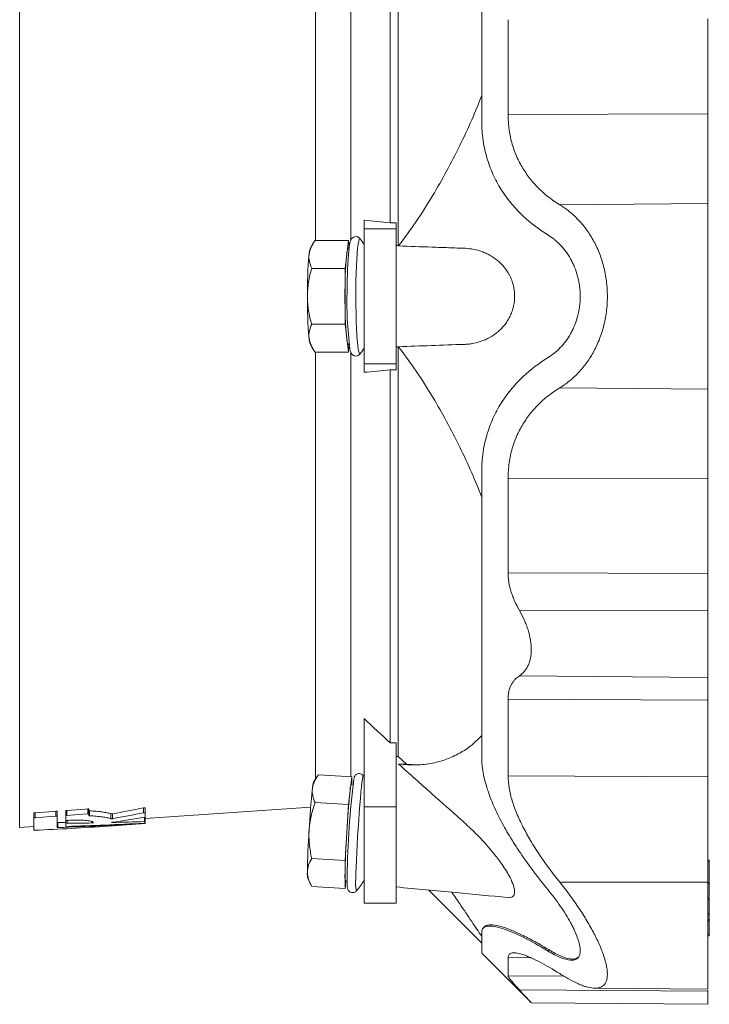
# Model space of a CAD drawing. Header units: millimetres. Extents: x -52 to 1097, y -325 to 885.
# Tile 2 of 8: x 172 to 386, y -272 to 33. Entities that reach past the tile are written whole.
import ezdxf

# ---------------------------------------------------------------- set-up
doc = ezdxf.new("R2010")
doc.units = ezdxf.units.MM

msp = doc.modelspace()

# ---------------------------------------------------------------- linework, layer by layer
at = {"color": 8, "linetype": 'Continuous', "lineweight": 0}
for p, q in [((172.16, 111.8), (172.16, -217.39)), ((263.97, -35.47), (263.97, 96.78)), ((274.85, -35.45), (274.85, 96.1)), ((385.58, 3.75), (323.66, 3.6)), ((385.58, -24.07), (339.68, -24.42)), ((288.98, -31.87), (278.98, -31.87)), ((263.97, -202.36), (263.97, -70.11)), ((274.85, -201.69), (274.85, -70.12)), ((288.98, -73.71), (278.98, -73.71)), ((385.58, -81.52), (339.68, -81.17)), ((385.58, -109.33), (323.66, -109.19)), ((385.58, -138.74), (323.66, -138.52)), ((385.58, -177.92), (323.66, -177.6)), ((385.58, -201.73), (323.66, -201.35)), ((176.94, -214.38), (176.94, -212.84)), ((183.42, -213.92), (183.42, -212.38)), ((186.8, -213.68), (186.8, -212.13)), ((193.28, -213.21), (193.28, -211.67)), ((193.83, -213.78), (193.83, -212.24)), ((200.44, -214.69), (200.44, -213.16)), ((200.96, -214.68), (200.96, -213.15)), ((210.59, -212.86), (210.59, -211.32)), ((288.98, -211), (278.98, -211)), ((184.01, -217.42), (184.01, -215.91)), ((186.94, -216.11), (186.94, -215.22)), ((194.53, -216), (194.53, -215.55)), ((200.92, -215.87), (200.92, -215.79)), ((210.92, -215.58), (210.92, -214.22)), ((210.92, -216.15), (210.92, -216.06)), ((386.09, -227.88), (385.58, -227.88)), ((385.58, -234.32), (339.68, -234.32)), ((386.09, -234.42), (385.58, -234.42)), ((386.09, -234.77), (385.58, -234.77)), ((386.09, -239.26), (385.58, -239.26)), ((386.09, -239.63), (385.58, -239.63)), ((386.09, -244.03), (385.58, -244.03)), ((386.09, -245.92), (385.58, -245.92)), ((386.09, -246.32), (385.58, -246.32)), ((386.09, -250.72), (385.58, -250.72)), ((330.77, -257.8), (323.66, -257.74)), ((341.05, -263.48), (323.66, -263.33))]:
    msp.add_line(p, q, dxfattribs=at)
at = {"color": 7, "linetype": 'Continuous', "lineweight": 15}
for p, q in [((289.58, -37.09), (289.58, 89.86)), ((287.11, -29.97), (287.11, 85.62)), ((278.98, -31.87), (278.98, -29.24)), ((287.11, -29.97), (288.98, -29.97)), ((288.98, -31.87), (288.98, -29.97)), ((278.98, -73.71), (278.98, -31.87)), ((288.98, -73.71), (288.98, -31.87)), ((263.08, -36.59), (262.33, -37.9)), ((274.13, -35.47), (263.79, -35.47)), ((274.13, -35.47), (273.61, -39.8)), ((274.39, -37.61), (274.13, -35.47)), ((274.36, -37.79), (274.13, -37.79)), ((288.98, -37.09), (289.58, -37.09)), ((273.61, -39.8), (273.08, -44.13)), ((273.08, -44.13), (262.75, -44.13)), ((273.08, -44.13), (273.08, -52.79)), ((273.08, -52.79), (273.08, -61.45)), ((273.08, -61.45), (262.75, -61.45)), ((273.08, -61.45), (273.61, -65.78)), ((273.61, -65.78), (274.13, -70.11)), ((262.33, -67.68), (263.09, -69)), ((274.13, -70.11), (263.79, -70.11)), ((274.13, -67.79), (274.37, -67.79)), ((274.13, -70.11), (274.39, -67.93)), ((289.58, -68.49), (288.98, -68.49)), ((289.58, -195.45), (289.58, -68.49)), ((277.81, -70.59), (277.84, -70.55)), ((278.98, -76.34), (278.98, -73.71)), ((288.98, -75.62), (287.11, -75.62)), ((287.11, -191.2), (287.11, -75.62)), ((288.98, -75.62), (288.98, -73.71)), ((385.58, -150.06), (327.19, -150.13)), ((385.58, -170.89), (327.19, -170.42)), ((278.98, -211), (278.98, -183.65)), ((287.11, -191.2), (288.98, -191.2)), ((288.98, -211), (288.98, -191.2)), ((288.98, -195.45), (289.58, -195.45)), ((289.58, -195.45), (292.19, -197.77)), ((289.71, -197.77), (292.19, -197.77)), ((292.19, -197.77), (295.73, -197.94)), ((275.18, -201.71), (264.84, -201.08)), ((278.8, -201.4), (278.8, -201.38)), ((264.47, -201.61), (263.33, -203.34)), ((275.18, -201.71), (274.65, -206.02)), ((275.56, -204.05), (275.04, -204.02)), ((275.18, -204.03), (275.18, -201.71)), ((274.65, -206.02), (274.13, -210.33)), ((274.13, -210.33), (263.79, -209.71)), ((274.13, -210.33), (273.61, -218.98)), ((176.58, -214.49), (176.58, -212.95)), ((183.78, -213.97), (183.78, -212.43)), ((186.44, -213.78), (186.44, -212.24)), ((193.64, -213.27), (193.64, -211.73)), ((193.64, -213.27), (193.64, -213.73)), ((211.14, -214.66), (262.43, -211.08)), ((211.14, -212.88), (211.14, -211.35)), ((211.14, -212.88), (211.14, -214.15)), ((278.98, -240.88), (278.98, -211)), ((288.98, -240.88), (288.98, -211)), ((176.58, -218.28), (176.58, -214.49)), ((183.78, -213.97), (183.78, -217.41)), ((186.44, -215.19), (186.44, -213.78)), ((186.44, -216.19), (186.44, -215.19)), ((186.44, -217.05), (186.44, -216.19)), ((199.72, -216.97), (211.14, -216.17)), ((211.14, -215.59), (211.14, -214.15)), ((211.14, -215.59), (211.14, -216.03)), ((211.14, -216.14), (211.14, -216.03)), ((211.14, -216.14), (211.14, -216.17)), ((172.16, -217.39), (176.58, -217.08)), ((273.61, -218.98), (273.08, -227.62)), ((273.08, -227.62), (262.75, -227)), ((273.08, -227.62), (273.08, -231.95)), ((386.09, -227.51), (385.58, -227.51)), ((386.09, -234.42), (386.09, -227.88)), ((261.52, -233.23), (262.43, -235.06)), ((273.08, -231.95), (273.08, -236.28)), ((273.08, -236.28), (273.36, -233.98)), ((273.22, -233.97), (273.74, -234)), ((273.08, -236.28), (262.75, -235.66)), ((276.64, -237.04), (276.65, -237.03)), ((299.09, -236.8), (315.5, -253.21)), ((278.98, -240.88), (288.98, -240.88)), ((386.09, -239.39), (385.58, -239.39)), ((386.09, -244.03), (386.09, -239.63)), ((386.09, -244.27), (385.58, -244.27)), ((386.09, -246.08), (385.58, -246.08)), ((386.09, -245.92), (386.09, -244.3)), ((386.09, -250.72), (386.09, -246.32)), ((386.09, -250.96), (385.58, -250.96)), ((336.06, -255.71), (336.39, -255.35)), ((315.5, -256.38), (330.81, -271.69)), ((385.58, -268.15), (327.19, -267.75)), ((350.46, -267.21), (385.58, -267.52)), ((385.58, -267.85), (385.58, -268.15)), ((330.81, -271.73), (385.58, -272.2))]:
    msp.add_line(p, q, dxfattribs=at)
at = {"color": 8, "linetype": 'Continuous', "lineweight": 0, "flags": 128}
for points in [[(277.81, -35), (277.67, -34.92), (277.5, -35.13), (277.32, -35.7), (277.16, -36.62), (277, -37.87), (276.86, -39.42), (276.74, -41.25), (276.63, -43.31), (276.55, -45.57), (276.49, -47.97), (276.45, -50.47)], [(276.45, -50.47), (276.44, -53.01), (276.46, -55.55), (276.5, -58.04), (276.56, -60.42), (276.65, -62.64), (276.76, -64.67), (276.88, -66.45), (277.03, -67.95), (277.18, -69.15), (277.35, -70.01), (277.53, -70.52), (277.7, -70.67), (277.81, -70.59)], [(278.8, -201.38), (278.73, -201.39), (278.62, -201.72), (278.49, -202.41), (278.35, -203.44), (278.19, -204.79), (278.02, -206.43), (277.85, -208.33), (277.67, -210.46), (277.5, -212.76), (277.32, -215.2), (277.16, -217.71), (277, -220.26), (276.86, -222.78), (276.74, -225.23), (276.63, -227.56), (276.55, -229.72), (276.49, -231.67), (276.45, -233.36)]]:
    msp.add_lwpolyline(points, dxfattribs=at)
at = {"color": 7, "linetype": 'Continuous', "lineweight": 15, "flags": 128}
for points in [[(183.42, -212.38), (182.65, -212.43), (176.94, -212.84)], [(193.28, -211.67), (192.49, -211.72), (186.8, -212.13)], [(186.8, -213.68), (191.76, -213.32), (193.28, -213.21)], [(176.94, -214.38), (181.75, -214.04), (183.42, -213.92)], [(316.67, -247.89), (316.48, -248.11), (316.3, -248.34)]]:
    msp.add_lwpolyline(points, dxfattribs=at)
at = {"color": 7, "linetype": 'Continuous', "lineweight": 15}
for centre, radius, start, end in [((253.66, -52.79), 30, 32.4136, 36.3949), ((267.56, -39.99), 5.63, 158.2865, 178.1318), ((277.03, -39.62), 3.43, 147.7937, 183.022), ((405.59, -50.45), 131.83, 174.6664, 180.0596), ((387.98, -51.39), 126.58, 174.7499, 180.6375), ((399.65, -51.39), 126.58, 174.7499, 180.6375), ((385.91, -54.68), 112.23, 177.9085, 187.4189), ((387.98, -54.2), 126.58, 179.3625, 185.2501), ((399.65, -54.2), 126.58, 179.3625, 185.2501), ((267.56, -65.6), 5.63, 181.8682, 201.7135), ((277.03, -65.96), 3.43, 176.978, 212.2063), ((253.66, -52.79), 30, 323.6051, 327.5864), ((253.66, -217.75), 30, 32.4136, 33.0713), ((271.18, -205.75), 8.21, 162.9239, 176.9349), ((558.22, -236.93), 284.5, 173.034, 179.1026), ((278.96, -205.81), 4.31, 155.4745, 182.7928), ((514.53, -232.15), 252.98, 173.9113, 176.8561), ((526.19, -232.85), 252.96, 173.9112, 176.8562), ((513.38, -234.91), 252, 176.2146, 179.1673), ((525.06, -235.62), 252, 176.2146, 179.1673), ((269.49, -231.79), 8.1, 176.114, 190.2153), ((279.1, -232.55), 6.05, 174.3561, 193.5765), ((253.66, -217.75), 30, 319.9977, 327.5864)]:
    msp.add_arc(centre, radius, start, end, dxfattribs=at)
at = {"color": 8, "linetype": 'Continuous', "lineweight": 0}
msp.add_arc((285.43, -234.75), 9.08, 171.2033, 194.5956, dxfattribs=at)
at = {"color": 7, "linetype": 'Continuous', "lineweight": 15}
for centre, major_axis, ratio, start_param, end_param in [((130.06, -52.79), (262.98, 0), 0.633221, 4.985365, 5.023591), ((129.8, -52.79), (265.37, 0), 0.633221, 4.983871, 5.021733), ((151.45, -52.79), (400.87, 0), 0.408268, 4.793688, 4.799784), ((150.82, -52.79), (404.6, 0), 0.408268, 4.7945, 4.861483), ((157.97, -52.79), (403.4, 0), 0.408268, 4.783584, 4.843351), ((177.33, -52.79), (400.13, 0), 0.408268, 4.736396, 4.755371), ((142.3, -52.79), (264, 0), 0.633221, 4.93607, 4.975549), ((177.33, -52.79), (400.13, 0), 0.408268, 4.771366, 4.796431), ((131.45, -52.79), (407.87, 0), 0.408268, 4.82381, 4.880023)]:
    msp.add_ellipse(centre, major_axis=major_axis, ratio=ratio, start_param=start_param, end_param=end_param, dxfattribs=at)
for points, knots in [([(315.5, 90.04), (315.5, 83.96), (315.5, 77.46), (315.5, 63.73), (315.5, 56.5), (315.5, 41.5), (315.5, 33.71), (315.5, 17.79), (315.5, 9.65), (315.5, 1.43)], [0, 0, 0, 0, 0.25, 0.25, 0.5, 0.5, 0.75, 0.75, 1, 1, 1, 1]), ([(315.5, 9.41), (314.48, 6.89), (312.34, 1.62), (308.68, -6.21), (304.64, -14.08), (300.13, -21.96), (295.18, -29.76), (291.54, -34.7), (289.71, -37.19)], [0, 0, 0, 0, 0.145171, 0.304603, 0.468399, 0.632208, 0.815472, 1, 1, 1, 1]), ([(323.66, 3.6), (323.66, 1.95), (323.78, 0.35), (324.22, -2.75), (324.55, -4.25), (325.19, -6.43), (325.43, -7.15), (325.95, -8.54), (326.23, -9.22), (327.13, -11.19), (327.81, -12.43), (328.93, -14.19), (329.31, -14.76), (330.12, -15.87), (330.54, -16.4), (331.82, -17.96), (332.72, -18.91), (335.53, -21.59), (337.55, -23.11), (339.68, -24.42)], [0, 0, 0, 0, 0.125, 0.125, 0.25, 0.25, 0.3125, 0.3125, 0.375, 0.375, 0.5, 0.5, 0.5625, 0.5625, 0.625, 0.625, 0.75, 0.75, 1, 1, 1, 1]), ([(385.58, 3.75), (385.58, 0.92), (385.58, -1.89), (385.58, -7.29), (385.58, -9.89), (385.58, -14.7), (385.58, -16.92), (385.58, -20.88), (385.58, -22.61), (385.58, -24.07)], [0, 0, 0, 0, 0.25, 0.25, 0.5, 0.5, 0.75, 0.75, 1, 1, 1, 1]), ([(336.06, -33.8), (333.36, -32.14), (330.78, -30.21), (327.76, -27.38), (327.17, -26.79), (326.02, -25.58), (325.46, -24.95), (323.82, -23.02), (322.8, -21.65), (320.9, -18.73), (320.03, -17.18), (318.86, -14.71), (318.49, -13.85), (317.82, -12.1), (317.51, -11.22), (316.67, -8.49), (316.24, -6.61), (315.88, -4.16), (315.81, -3.66), (315.7, -2.66), (315.65, -2.16), (315.54, -0.63), (315.5, 0.39), (315.5, 1.43)], [0, 0, 0, 0, 0.25, 0.25, 0.3125, 0.3125, 0.375, 0.375, 0.5, 0.5, 0.625, 0.625, 0.6875, 0.6875, 0.75, 0.75, 0.875, 0.875, 0.90625, 0.90625, 0.9375, 0.9375, 1, 1, 1, 1]), ([(385.58, -24.07), (385.58, -24.67), (385.58, -25.34), (385.58, -26.84), (385.58, -27.68), (385.58, -29.51), (385.58, -30.51), (385.58, -32.68), (385.58, -33.85), (385.58, -36.35), (385.58, -37.67), (385.58, -40.45), (385.58, -41.9), (385.58, -44.9), (385.58, -46.45), (385.58, -49.6), (385.58, -51.2), (385.58, -54.39), (385.58, -55.99), (385.58, -59.14), (385.58, -60.68), (385.58, -63.69), (385.58, -65.14), (385.58, -67.92), (385.58, -69.24), (385.58, -71.73), (385.58, -72.9), (385.58, -75.07), (385.58, -76.08), (385.58, -77.91), (385.58, -78.74), (385.58, -80.25), (385.58, -80.92), (385.58, -81.52)], [0, 0, 0, 0, 0.0625, 0.0625, 0.125, 0.125, 0.1875, 0.1875, 0.25, 0.25, 0.3125, 0.3125, 0.375, 0.375, 0.4375, 0.4375, 0.5, 0.5, 0.5625, 0.5625, 0.625, 0.625, 0.6875, 0.6875, 0.75, 0.75, 0.8125, 0.8125, 0.875, 0.875, 0.9375, 0.9375, 1, 1, 1, 1]), ([(339.68, -81.17), (340.68, -80.55), (341.66, -79.87), (343.53, -78.37), (344.44, -77.55), (345.74, -76.2), (346.17, -75.73), (347, -74.74), (347.41, -74.23), (348.61, -72.63), (349.34, -71.49), (350.7, -69.08), (351.32, -67.79), (352.01, -66.09), (352.14, -65.74), (352.4, -65.04), (352.52, -64.68), (352.87, -63.62), (353.09, -62.89), (353.66, -60.68), (353.96, -59.16), (354.37, -56), (354.47, -54.41), (354.47, -52.04), (354.45, -51.25), (354.37, -50.06), (354.34, -49.66), (354.27, -48.87), (354.22, -48.47), (353.97, -46.5), (353.68, -44.98), (353.1, -42.76), (352.89, -42.03), (352.42, -40.59), (352.16, -39.89), (351.34, -37.84), (350.72, -36.56), (349.7, -34.73), (349.34, -34.14), (348.6, -32.99), (348.22, -32.44), (347.04, -30.85), (346.21, -29.87), (344.47, -28.07), (343.56, -27.24), (342.14, -26.1), (341.66, -25.74), (340.68, -25.05), (340.18, -24.73), (339.68, -24.42)], [0, 0, 0, 0, 0.0625, 0.0625, 0.125, 0.125, 0.15625, 0.15625, 0.1875, 0.1875, 0.25, 0.25, 0.3125, 0.3125, 0.328125, 0.328125, 0.34375, 0.34375, 0.375, 0.375, 0.4375, 0.4375, 0.5, 0.5, 0.53125, 0.53125, 0.546875, 0.546875, 0.5625, 0.5625, 0.625, 0.625, 0.65625, 0.65625, 0.6875, 0.6875, 0.75, 0.75, 0.78125, 0.78125, 0.8125, 0.8125, 0.875, 0.875, 0.9375, 0.9375, 0.96875, 0.96875, 1, 1, 1, 1]), ([(261.94, -39.8), (261.98, -39.44), (262.06, -39.07), (262.27, -38.34), (262.4, -37.97), (262.88, -36.89), (263.3, -36.18), (263.79, -35.47)], [0, 0, 0, 0, 0.25, 0.25, 0.5, 0.5, 1, 1, 1, 1]), ([(274.56, -36.54), (274.54, -36.64), (274.45, -37.03), (274.38, -37.53), (274.33, -37.99), (274.33, -38.01)], [0, 0, 0, 0, 0.270201, 0.971472, 1, 1, 1, 1]), ([(277.82, -35.02), (277.74, -34.92), (277.57, -34.69), (277.05, -34.36), (276.35, -34.24), (275.7, -34.44), (275.26, -34.79), (275, -35.14), (274.82, -35.5), (274.68, -35.92), (274.6, -36.32), (274.56, -36.54)], [0, 0, 0, 0, 0.085681, 0.17844, 0.273107, 0.369748, 0.45434, 0.54281, 0.650608, 0.8076, 1, 1, 1, 1]), ([(346.04, -52.79), (346.04, -51.72), (345.97, -50.67), (345.77, -49.12), (345.69, -48.6), (345.49, -47.58), (345.37, -47.07), (344.98, -45.59), (344.66, -44.64), (344.11, -43.28), (343.91, -42.84), (343.49, -41.97), (343.27, -41.55), (342.12, -39.52), (341.06, -38.12), (339.28, -36.27), (338.66, -35.71), (337.39, -34.68), (336.74, -34.22), (336.06, -33.8)], [0, 0, 0, 0, 0.125, 0.125, 0.1875, 0.1875, 0.25, 0.25, 0.375, 0.375, 0.4375, 0.4375, 0.5, 0.5, 0.75, 0.75, 0.875, 0.875, 1, 1, 1, 1]), ([(289.71, -68.4), (296.48, -68.16), (303.25, -67.92), (310.23, -67.68), (310.44, -67.67), (310.86, -67.64), (311.07, -67.63), (311.7, -67.56), (312.12, -67.51), (313.38, -67.29), (314.21, -67.09), (315.44, -66.68), (315.86, -66.53), (316.68, -66.19), (317.09, -66), (318.29, -65.38), (319.08, -64.9), (320.21, -64.05), (320.58, -63.74), (321.3, -63.09), (321.65, -62.74), (322.32, -62), (322.64, -61.61), (323.1, -60.98), (323.25, -60.76), (323.54, -60.32), (323.69, -60.08), (324.09, -59.37), (324.34, -58.88), (324.79, -57.84), (324.98, -57.29), (325.48, -55.57), (325.67, -54.39), (325.71, -52.84), (325.7, -52.53), (325.68, -51.91), (325.66, -51.61), (325.56, -50.7), (325.46, -50.1), (325.18, -48.93), (325.01, -48.36), (324.7, -47.55), (324.59, -47.29), (324.36, -46.77), (324.24, -46.52), (323.6, -45.29), (323.01, -44.42), (322.02, -43.25), (321.68, -42.88), (320.98, -42.19), (320.61, -41.88), (319.51, -40.99), (318.74, -40.48), (317.55, -39.82), (317.14, -39.62), (316.32, -39.25), (315.91, -39.08), (314.67, -38.64), (313.84, -38.41), (312.15, -38.07), (311.3, -37.96), (310.22, -37.91), (310, -37.9), (309.57, -37.89), (308.92, -37.86), (307.41, -37.81), (304.39, -37.7), (298.34, -37.49), (293.17, -37.31), (289.71, -37.19)], [0, 0, 0, 0, 0.25, 0.25, 0.257812, 0.257812, 0.265625, 0.265625, 0.28125, 0.28125, 0.3125, 0.3125, 0.328125, 0.328125, 0.34375, 0.34375, 0.375, 0.375, 0.390625, 0.390625, 0.40625, 0.40625, 0.421875, 0.421875, 0.429687, 0.429687, 0.4375, 0.4375, 0.453125, 0.453125, 0.46875, 0.46875, 0.5, 0.5, 0.507812, 0.507812, 0.515625, 0.515625, 0.53125, 0.53125, 0.546875, 0.546875, 0.554687, 0.554687, 0.5625, 0.5625, 0.59375, 0.59375, 0.609375, 0.609375, 0.625, 0.625, 0.65625, 0.65625, 0.671875, 0.671875, 0.6875, 0.6875, 0.71875, 0.71875, 0.75, 0.75, 0.757812, 0.757812, 0.765625, 0.78125, 0.8125, 0.875, 1, 1, 1, 1]), ([(262.75, -44.13), (262.43, -43.43), (262.18, -42.71), (261.89, -41.27), (261.85, -40.54), (261.94, -39.8)], [0, 0, 0, 0, 0.5, 0.5, 1, 1, 1, 1]), ([(262.75, -44.13), (262.34, -45.54), (262, -46.99), (261.54, -49.87), (261.41, -51.33), (261.41, -52.79)], [0, 0, 0, 0, 0.5, 0.5, 1, 1, 1, 1]), ([(261.41, -52.79), (261.41, -53.53), (261.44, -54.26), (261.57, -55.74), (261.66, -56.47), (262.01, -58.63), (262.34, -60.05), (262.75, -61.45)], [0, 0, 0, 0, 0.25, 0.25, 0.5, 0.5, 1, 1, 1, 1]), ([(346.04, -52.79), (346.04, -53.86), (345.97, -54.92), (345.77, -56.47), (345.69, -56.99), (345.49, -58.01), (345.37, -58.51), (344.98, -60), (344.66, -60.95), (344.11, -62.31), (343.91, -62.75), (343.49, -63.62), (343.27, -64.04), (342.12, -66.06), (341.06, -67.47), (339.28, -69.32), (338.66, -69.88), (337.39, -70.9), (336.74, -71.37), (336.06, -71.79)], [0, 0, 0, 0, 0.125, 0.125, 0.1875, 0.1875, 0.25, 0.25, 0.375, 0.375, 0.4375, 0.4375, 0.5, 0.5, 0.75, 0.75, 0.875, 0.875, 1, 1, 1, 1]), ([(261.94, -65.78), (261.89, -65.42), (261.88, -65.05), (261.91, -64.32), (261.96, -63.95), (262.18, -62.87), (262.43, -62.16), (262.75, -61.45)], [0, 0, 0, 0, 0.25, 0.25, 0.5, 0.5, 1, 1, 1, 1]), ([(263.79, -70.11), (263.3, -69.41), (262.88, -68.69), (262.24, -67.25), (262.02, -66.52), (261.94, -65.78)], [0, 0, 0, 0, 0.5, 0.5, 1, 1, 1, 1]), ([(274.65, -69.49), (274.66, -69.54), (274.71, -69.77), (274.82, -70.06), (275.01, -70.48), (275.34, -70.89), (275.87, -71.23), (276.57, -71.34), (277.22, -71.15), (277.66, -70.8), (277.81, -70.59), (277.88, -70.48)], [0, 0, 0, 0, 0.0439495, 0.2331075, 0.3833993, 0.4873918, 0.591436, 0.6976219, 0.8058543, 0.9007004, 1, 1, 1, 1]), ([(315.5, -114.99), (314.48, -112.48), (312.34, -107.21), (308.68, -99.38), (304.64, -91.51), (300.13, -83.63), (295.18, -75.83), (291.54, -70.88), (289.71, -68.4)], [0, 0, 0, 0, 0.145171, 0.304603, 0.468399, 0.632208, 0.815472, 1, 1, 1, 1]), ([(336.06, -71.79), (333.36, -73.44), (330.78, -75.37), (327.76, -78.21), (327.17, -78.79), (326.02, -80.01), (325.46, -80.63), (323.82, -82.57), (322.8, -83.94), (320.9, -86.86), (320.03, -88.4), (318.86, -90.88), (318.49, -91.74), (317.82, -93.48), (317.51, -94.37), (316.67, -97.09), (316.24, -98.98), (315.88, -101.43), (315.81, -101.92), (315.7, -102.93), (315.65, -103.43), (315.54, -104.95), (315.5, -105.98), (315.5, -107.02)], [0, 0, 0, 0, 0.25, 0.25, 0.3125, 0.3125, 0.375, 0.375, 0.5, 0.5, 0.625, 0.625, 0.6875, 0.6875, 0.75, 0.75, 0.875, 0.875, 0.90625, 0.90625, 0.9375, 0.9375, 1, 1, 1, 1]), ([(323.66, -109.19), (323.66, -107.54), (323.78, -105.94), (324.22, -102.84), (324.55, -101.34), (325.19, -99.16), (325.43, -98.44), (325.95, -97.05), (326.23, -96.37), (327.13, -94.4), (327.81, -93.16), (328.93, -91.4), (329.31, -90.83), (330.12, -89.72), (330.54, -89.18), (331.82, -87.63), (332.72, -86.67), (335.53, -84), (337.55, -82.47), (339.68, -81.17)], [0, 0, 0, 0, 0.125, 0.125, 0.25, 0.25, 0.3125, 0.3125, 0.375, 0.375, 0.5, 0.5, 0.5625, 0.5625, 0.625, 0.625, 0.75, 0.75, 1, 1, 1, 1]), ([(385.58, -109.33), (385.58, -106.51), (385.58, -103.7), (385.58, -98.3), (385.58, -95.7), (385.58, -90.88), (385.58, -88.66), (385.58, -84.71), (385.58, -82.98), (385.58, -81.52)], [0, 0, 0, 0, 0.25, 0.25, 0.5, 0.5, 0.75, 0.75, 1, 1, 1, 1]), ([(315.5, -107.02), (315.5, -115.24), (315.5, -123.38), (315.5, -139.3), (315.5, -147.08), (315.5, -162.09), (315.5, -169.32), (315.5, -183.05), (315.5, -189.55), (315.5, -195.62)], [0, 0, 0, 0, 0.25, 0.25, 0.5, 0.5, 0.75, 0.75, 1, 1, 1, 1]), ([(327.19, -150.13), (326.67, -149.23), (326.19, -148.3), (325.55, -146.88), (325.34, -146.4), (324.97, -145.43), (324.79, -144.93), (324.32, -143.44), (324.08, -142.46), (323.83, -140.98), (323.77, -140.48), (323.68, -139.5), (323.66, -139.01), (323.66, -138.52)], [0, 0, 0, 0, 0.25, 0.25, 0.375, 0.375, 0.5, 0.5, 0.75, 0.75, 0.875, 0.875, 1, 1, 1, 1]), ([(385.58, -150.06), (385.58, -148.17), (385.58, -146.21), (385.58, -142.37), (385.58, -140.48), (385.58, -138.74)], [0, 0, 0, 0, 0.5, 0.5, 1, 1, 1, 1]), ([(327.19, -150.13), (327.74, -151.09), (328.24, -152.07), (328.91, -153.58), (329.12, -154.09), (329.5, -155.12), (329.69, -155.64), (330.17, -157.2), (330.42, -158.23), (330.67, -159.76), (330.74, -160.27), (330.83, -161.28), (330.85, -161.77), (330.85, -163.2), (330.77, -164.1), (330.51, -165.37), (330.4, -165.77), (330.16, -166.54), (330.01, -166.9), (329.69, -167.59), (329.51, -167.92), (329.12, -168.53), (328.91, -168.81), (328.24, -169.6), (327.74, -170.05), (327.19, -170.42)], [0, 0, 0, 0, 0.125, 0.125, 0.1875, 0.1875, 0.25, 0.25, 0.375, 0.375, 0.4375, 0.4375, 0.5, 0.5, 0.625, 0.625, 0.6875, 0.6875, 0.75, 0.75, 0.8125, 0.8125, 0.875, 0.875, 1, 1, 1, 1]), ([(385.58, -170.89), (385.58, -170.5), (385.58, -170.03), (385.58, -168.93), (385.58, -168.3), (385.58, -166.88), (385.58, -166.09), (385.58, -164.38), (385.58, -163.47), (385.58, -161.53), (385.58, -160.52), (385.58, -158.44), (385.58, -157.38), (385.58, -155.25), (385.58, -154.18), (385.58, -152.08), (385.58, -151.05), (385.58, -150.06)], [0, 0, 0, 0, 0.125, 0.125, 0.25, 0.25, 0.375, 0.375, 0.5, 0.5, 0.625, 0.625, 0.75, 0.75, 0.875, 0.875, 1, 1, 1, 1]), ([(327.19, -170.42), (326.67, -170.76), (326.19, -171.15), (325.55, -171.85), (325.34, -172.1), (324.97, -172.63), (324.79, -172.92), (324.32, -173.82), (324.08, -174.49), (323.83, -175.58), (323.77, -175.96), (323.68, -176.76), (323.66, -177.17), (323.66, -177.6)], [0, 0, 0, 0, 0.25, 0.25, 0.375, 0.375, 0.5, 0.5, 0.75, 0.75, 0.875, 0.875, 1, 1, 1, 1]), ([(385.58, -170.89), (385.58, -171.6), (385.58, -172.58), (385.58, -174.97), (385.58, -176.38), (385.58, -177.92)], [0, 0, 0, 0, 0.5, 0.5, 1, 1, 1, 1]), ([(315.5, -188.93), (314.48, -189.95), (312.34, -192.07), (308.68, -194.48), (304.64, -196.37), (300.13, -197.6), (295.18, -198.17), (291.54, -197.9), (289.71, -197.77)], [0, 0, 0, 0, 0.145171, 0.304603, 0.468399, 0.632208, 0.815472, 1, 1, 1, 1]), ([(323.62, -239.11), (323.63, -239.12), (323.98, -239.2), (324.5, -239.11), (325.17, -238.86), (325.58, -238.3), (325.79, -237.26), (325.46, -235.48), (324.44, -233.16), (323.17, -230.92), (321.58, -228.5), (319.52, -225.75), (316.62, -222.31), (313.13, -218.66), (307.44, -213.48), (299.63, -206.61), (293.16, -200.84), (289.71, -197.77)], [0, 0, 0, 0, 0.001369, 0.031014, 0.060625, 0.090537, 0.120422, 0.17173, 0.221828, 0.26025, 0.298739, 0.357145, 0.415659, 0.50083, 0.586269, 0.779599, 1, 1, 1, 1]), ([(336.06, -236.72), (333.36, -233.41), (330.78, -230.04), (327.76, -225.72), (327.17, -224.84), (326.02, -223.1), (325.46, -222.23), (323.82, -219.6), (322.8, -217.85), (320.9, -214.33), (320.03, -212.57), (318.86, -209.91), (318.49, -209.01), (317.82, -207.25), (317.51, -206.37), (316.67, -203.78), (316.24, -202.08), (315.88, -200.01), (315.81, -199.6), (315.7, -198.79), (315.65, -198.38), (315.54, -197.18), (315.5, -196.39), (315.5, -195.62)], [0, 0, 0, 0, 0.25, 0.25, 0.3125, 0.3125, 0.375, 0.375, 0.5, 0.5, 0.625, 0.625, 0.6875, 0.6875, 0.75, 0.75, 0.875, 0.875, 0.90625, 0.90625, 0.9375, 0.9375, 1, 1, 1, 1]), ([(262.98, -205.31), (263.03, -204.95), (263.1, -204.58), (263.31, -203.86), (263.45, -203.5), (263.93, -202.45), (264.35, -201.76), (264.84, -201.08)], [0, 0, 0, 0, 0.25, 0.25, 0.5, 0.5, 1, 1, 1, 1]), ([(278.87, -201.52), (278.87, -201.51), (278.83, -201.41), (278.62, -201.13), (278.2, -200.8), (277.6, -200.63), (277.01, -200.7), (276.55, -200.95), (276.26, -201.24), (276.08, -201.5), (275.97, -201.75), (275.91, -201.95), (275.88, -202.09), (275.86, -202.15)], [0, 0, 0, 0, 0.013535, 0.103046, 0.199717, 0.302024, 0.410044, 0.496335, 0.573919, 0.651217, 0.748813, 0.893031, 1, 1, 1, 1]), ([(323.66, -201.35), (323.66, -202.57), (323.78, -203.84), (324.22, -206.46), (324.55, -207.81), (325.19, -209.89), (325.43, -210.6), (325.95, -212.02), (326.23, -212.73), (327.13, -214.86), (327.81, -216.29), (328.93, -218.43), (329.31, -219.14), (330.12, -220.58), (330.54, -221.29), (331.82, -223.42), (332.72, -224.82), (335.53, -228.96), (337.55, -231.67), (339.68, -234.32)], [0, 0, 0, 0, 0.125, 0.125, 0.25, 0.25, 0.3125, 0.3125, 0.375, 0.375, 0.5, 0.5, 0.5625, 0.5625, 0.625, 0.625, 0.75, 0.75, 1, 1, 1, 1]), ([(385.58, -201.73), (385.58, -203.82), (385.58, -206.14), (385.58, -211.18), (385.58, -213.89), (385.58, -219.53), (385.58, -222.47), (385.58, -228.4), (385.58, -231.39), (385.58, -234.32)], [0, 0, 0, 0, 0.25, 0.25, 0.5, 0.5, 0.75, 0.75, 1, 1, 1, 1]), ([(263.79, -209.71), (263.47, -208.98), (263.22, -208.25), (262.93, -206.78), (262.89, -206.05), (262.98, -205.31)], [0, 0, 0, 0, 0.5, 0.5, 1, 1, 1, 1]), ([(261.94, -218.27), (261.98, -217.54), (262.06, -216.8), (262.27, -215.35), (262.4, -214.63), (262.88, -212.5), (263.3, -211.09), (263.79, -209.71)], [0, 0, 0, 0, 0.25, 0.25, 0.5, 0.5, 1, 1, 1, 1]), ([(176.94, -212.84), (176.85, -212.85), (176.75, -212.86), (176.62, -212.9), (176.58, -212.93), (176.58, -212.95)], [0, 0, 0, 0, 0.5, 0.5, 1, 1, 1, 1]), ([(183.78, -212.43), (183.78, -212.41), (183.75, -212.39), (183.61, -212.37), (183.52, -212.37), (183.42, -212.38)], [0, 0, 0, 0, 0.5, 0.5, 1, 1, 1, 1]), ([(186.8, -212.13), (186.7, -212.14), (186.61, -212.16), (186.48, -212.2), (186.44, -212.22), (186.44, -212.24)], [0, 0, 0, 0, 0.5, 0.5, 1, 1, 1, 1]), ([(193.64, -211.73), (193.64, -211.7), (193.6, -211.68), (193.47, -211.66), (193.38, -211.66), (193.28, -211.67)], [0, 0, 0, 0, 0.5, 0.5, 1, 1, 1, 1]), ([(193.28, -213.21), (193.38, -213.2), (193.47, -213.21), (193.6, -213.23), (193.64, -213.25), (193.64, -213.27)], [0, 0, 0, 0, 0.5, 0.5, 1, 1, 1, 1]), ([(200.44, -213.16), (200.12, -213.06), (199.74, -212.95), (199.07, -212.81), (198.84, -212.76), (198.33, -212.67), (198.06, -212.63), (197.21, -212.51), (196.6, -212.44), (195.28, -212.32), (194.58, -212.27), (193.83, -212.24)], [0, 0, 0, 0, 0.25, 0.25, 0.375, 0.375, 0.5, 0.5, 0.75, 0.75, 1, 1, 1, 1]), ([(200.96, -213.15), (200.87, -213.17), (200.76, -213.18), (200.56, -213.18), (200.48, -213.18), (200.44, -213.16)], [0, 0, 0, 0, 0.5, 0.5, 1, 1, 1, 1]), ([(211.14, -211.35), (211.14, -211.33), (211.13, -211.32), (211.06, -211.3), (211.01, -211.3), (210.9, -211.29), (210.84, -211.29), (210.71, -211.3), (210.64, -211.31), (210.59, -211.32)], [0, 0, 0, 0, 0.25, 0.25, 0.5, 0.5, 0.75, 0.75, 1, 1, 1, 1]), ([(210.59, -212.86), (210.64, -212.85), (210.71, -212.84), (210.84, -212.83), (210.9, -212.83), (211.01, -212.83), (211.06, -212.84), (211.13, -212.86), (211.14, -212.87), (211.14, -212.88)], [0, 0, 0, 0, 0.25, 0.25, 0.5, 0.5, 0.75, 0.75, 1, 1, 1, 1]), ([(176.58, -214.49), (176.58, -214.47), (176.62, -214.45), (176.75, -214.41), (176.85, -214.39), (176.94, -214.38)], [0, 0, 0, 0, 0.5, 0.5, 1, 1, 1, 1]), ([(183.42, -213.92), (183.52, -213.91), (183.61, -213.91), (183.75, -213.93), (183.78, -213.95), (183.78, -213.97)], [0, 0, 0, 0, 0.5, 0.5, 1, 1, 1, 1]), ([(184.01, -215.91), (183.94, -215.92), (183.88, -215.92), (183.8, -215.91), (183.78, -215.91), (183.78, -215.9)], [0, 0, 0, 0, 0.5, 0.5, 1, 1, 1, 1]), ([(186.44, -213.78), (186.44, -213.76), (186.48, -213.74), (186.61, -213.7), (186.7, -213.68), (186.8, -213.68)], [0, 0, 0, 0, 0.5, 0.5, 1, 1, 1, 1]), ([(186.81, -215.23), (186.72, -215.24), (186.62, -215.24), (186.48, -215.22), (186.44, -215.21), (186.44, -215.19)], [0, 0, 0, 0, 0.5, 0.5, 1, 1, 1, 1]), ([(186.44, -216.19), (186.44, -216.17), (186.5, -216.15), (186.7, -216.12), (186.83, -216.11), (186.94, -216.11)], [0, 0, 0, 0, 0.5, 0.5, 1, 1, 1, 1]), ([(194.98, -215.89), (194.93, -215.78), (194.83, -215.56), (193.58, -215.28), (191.63, -215.11), (189.26, -215.08), (187.59, -215.18), (186.81, -215.23)], [0, 0, 0, 0, 0.187033, 0.398866, 0.609329, 0.817083, 1, 1, 1, 1]), ([(193.83, -213.78), (194.58, -213.81), (195.29, -213.86), (196.27, -213.94), (196.59, -213.97), (197.21, -214.04), (197.5, -214.08), (198.35, -214.2), (198.85, -214.29), (199.74, -214.48), (200.12, -214.58), (200.44, -214.69)], [0, 0, 0, 0, 0.25, 0.25, 0.375, 0.375, 0.5, 0.5, 0.75, 0.75, 1, 1, 1, 1]), ([(194.53, -216), (194.63, -216), (194.76, -215.99), (194.96, -215.96), (195.02, -215.94), (195.02, -215.93)], [0, 0, 0, 0, 0.5, 0.5, 1, 1, 1, 1]), ([(200.44, -214.69), (200.48, -214.7), (200.56, -214.71), (200.76, -214.71), (200.87, -214.69), (200.96, -214.68)], [0, 0, 0, 0, 0.5, 0.5, 1, 1, 1, 1]), ([(200.86, -215.8), (200.81, -215.81), (200.76, -215.82), (200.7, -215.83), (200.69, -215.84), (200.7, -215.86), (200.73, -215.86), (200.8, -215.87), (200.86, -215.87), (200.92, -215.87)], [0, 0, 0, 0, 0.25, 0.25, 0.5, 0.5, 0.75, 0.75, 1, 1, 1, 1]), ([(211.14, -216.03), (211.14, -216.03), (211.08, -216.04), (210.89, -216.06), (210.76, -216.07), (210.65, -216.08)], [0, 0, 0, 0, 0.5, 0.5, 1, 1, 1, 1]), ([(210.92, -215.58), (210.99, -215.57), (211.04, -215.57), (211.12, -215.58), (211.14, -215.58), (211.14, -215.59)], [0, 0, 0, 0, 0.5, 0.5, 1, 1, 1, 1]), ([(210.92, -216.15), (210.99, -216.14), (211.04, -216.14), (211.12, -216.14), (211.14, -216.14), (211.14, -216.14)], [0, 0, 0, 0, 0.5, 0.5, 1, 1, 1, 1]), ([(176.81, -218.28), (176.74, -218.29), (176.68, -218.29), (176.6, -218.28), (176.58, -218.28), (176.58, -218.28)], [0, 0, 0, 0, 0.5, 0.5, 1, 1, 1, 1]), ([(183.78, -217.41), (183.78, -217.42), (183.8, -217.42), (183.88, -217.43), (183.94, -217.43), (184.01, -217.42)], [0, 0, 0, 0, 0.5, 0.5, 1, 1, 1, 1]), ([(186.66, -217.07), (186.6, -217.07), (186.54, -217.07), (186.46, -217.07), (186.44, -217.06), (186.44, -217.05)], [0, 0, 0, 0, 0.5, 0.5, 1, 1, 1, 1]), ([(199.72, -216.97), (199.73, -216.97), (199.73, -216.97), (199.69, -216.97), (199.61, -216.97), (199.54, -216.98), (199.51, -216.98)], [0, 0, 0, 0, 0.144879, 0.430366, 0.716053, 1, 1, 1, 1]), ([(262.75, -227), (262.43, -225.56), (262.18, -224.11), (261.89, -221.21), (261.85, -219.74), (261.94, -218.27)], [0, 0, 0, 0, 0.5, 0.5, 1, 1, 1, 1]), ([(262.75, -227), (262.34, -227.68), (262, -228.38), (261.54, -229.79), (261.41, -230.51), (261.41, -231.25)], [0, 0, 0, 0, 0.5, 0.5, 1, 1, 1, 1]), ([(386.09, -227.51), (386.09, -227.51), (386.09, -227.52), (386.09, -227.56), (386.09, -227.59), (386.09, -227.68), (386.09, -227.73), (386.09, -227.81), (386.09, -227.85), (386.09, -227.88)], [0, 0, 0, 0, 0.25, 0.25, 0.5, 0.5, 0.75, 0.75, 1, 1, 1, 1]), ([(261.41, -231.25), (261.41, -231.61), (261.44, -231.98), (261.57, -232.73), (261.66, -233.1), (262.01, -234.2), (262.34, -234.93), (262.75, -235.66)], [0, 0, 0, 0, 0.25, 0.25, 0.5, 0.5, 1, 1, 1, 1]), ([(273.75, -232.54), (273.75, -232.78), (273.74, -233.49), (273.74, -234.48), (273.77, -235.41), (273.81, -235.96), (273.88, -236.35), (274.01, -236.74), (274.31, -237.17), (274.76, -237.49), (275.36, -237.64), (275.95, -237.55), (276.39, -237.3), (276.63, -237.06), (276.71, -236.94), (276.73, -236.9)], [0, 0, 0, 0, 0.086205, 0.252194, 0.419975, 0.594317, 0.675559, 0.735389, 0.775175, 0.818348, 0.863836, 0.910872, 0.948751, 0.983056, 1, 1, 1, 1]), ([(339.68, -262.7), (340.68, -263.33), (341.66, -263.91), (343.53, -264.94), (344.44, -265.4), (345.74, -265.98), (346.17, -266.16), (347, -266.47), (347.41, -266.61), (348.61, -266.97), (349.34, -267.13), (350.7, -267.25), (351.32, -267.22), (352.01, -267.04), (352.14, -267), (352.4, -266.91), (352.52, -266.85), (352.87, -266.67), (353.09, -266.52), (353.66, -265.99), (353.96, -265.52), (354.37, -264.35), (354.47, -263.66), (354.47, -262.47), (354.45, -262.05), (354.37, -261.38), (354.34, -261.15), (354.27, -260.68), (354.22, -260.44), (353.97, -259.21), (353.68, -258.15), (353.1, -256.47), (352.89, -255.89), (352.42, -254.71), (352.16, -254.1), (351.34, -252.26), (350.72, -251.01), (349.7, -249.1), (349.34, -248.45), (348.6, -247.15), (348.22, -246.5), (347.04, -244.55), (346.21, -243.26), (344.47, -240.68), (343.56, -239.4), (342.14, -237.48), (341.66, -236.84), (340.68, -235.57), (340.18, -234.95), (339.68, -234.32)], [0, 0, 0, 0, 0.0625, 0.0625, 0.125, 0.125, 0.15625, 0.15625, 0.1875, 0.1875, 0.25, 0.25, 0.3125, 0.3125, 0.328125, 0.328125, 0.34375, 0.34375, 0.375, 0.375, 0.4375, 0.4375, 0.5, 0.5, 0.53125, 0.53125, 0.546875, 0.546875, 0.5625, 0.5625, 0.625, 0.625, 0.65625, 0.65625, 0.6875, 0.6875, 0.75, 0.75, 0.78125, 0.78125, 0.8125, 0.8125, 0.875, 0.875, 0.9375, 0.9375, 0.96875, 0.96875, 1, 1, 1, 1]), ([(385.58, -234.32), (385.58, -235.98), (385.58, -239.44), (385.58, -244.68), (385.58, -249.97), (385.58, -255.04), (385.58, -259.56), (385.58, -263.27), (385.58, -265.88), (385.58, -267.35), (385.58, -267.41), (385.58, -267.44)], [0, 0, 0, 0, 0.0953353, 0.1981084, 0.3077204, 0.4230871, 0.5426366, 0.6643929, 0.7861493, 0.9056989, 1, 1, 1, 1]), ([(386.09, -234.77), (386.09, -234.76), (386.09, -234.74), (386.09, -234.69), (386.09, -234.66), (386.09, -234.59), (386.09, -234.55), (386.09, -234.47), (386.09, -234.44), (386.09, -234.42)], [0, 0, 0, 0, 0.25, 0.25, 0.5, 0.5, 0.75, 0.75, 1, 1, 1, 1]), ([(386.09, -234.77), (386.09, -235.05), (386.09, -235.6), (386.09, -236.98), (386.09, -238.29), (386.09, -239.06)], [0, 0, 0, 0, 0.288699, 0.5817678, 1, 1, 1, 1]), ([(288.98, -235.84), (295.14, -236.42), (306.69, -237.51), (318.23, -238.61), (323.62, -239.12)], [0, 0, 0, 0, 0.533436, 1, 1, 1, 1]), ([(315.5, -251.13), (314.48, -249.63), (312.33, -246.47), (309.22, -241.86), (307.07, -238.68), (306.26, -237.47)], [0, 0, 0, 0, 0.361212, 0.757906, 1, 1, 1, 1]), ([(346.04, -255.55), (346.04, -255.02), (345.97, -254.43), (345.77, -253.46), (345.69, -253.12), (345.49, -252.42), (345.37, -252.05), (344.98, -250.93), (344.66, -250.16), (344.11, -248.95), (343.91, -248.54), (343.49, -247.71), (343.27, -247.29), (342.12, -245.19), (341.06, -243.49), (339.28, -240.91), (338.66, -240.06), (337.39, -238.38), (336.74, -237.54), (336.06, -236.72)], [0, 0, 0, 0, 0.125, 0.125, 0.1875, 0.1875, 0.25, 0.25, 0.375, 0.375, 0.4375, 0.4375, 0.5, 0.5, 0.75, 0.75, 0.875, 0.875, 1, 1, 1, 1]), ([(386.09, -239.39), (386.09, -239.39), (386.09, -239.37), (386.09, -239.33), (386.09, -239.29), (386.09, -239.26)], [0, 0, 0, 0, 0.5, 0.5, 1, 1, 1, 1]), ([(386.09, -239.39), (386.09, -239.39), (386.09, -239.41), (386.09, -239.51), (386.09, -239.57), (386.09, -239.63)], [0, 0, 0, 0, 0.5, 0.5, 1, 1, 1, 1]), ([(386.09, -244.03), (386.09, -244.09), (386.09, -244.15), (386.09, -244.25), (386.09, -244.27), (386.09, -244.27)], [0, 0, 0, 0, 0.5, 0.5, 1, 1, 1, 1]), ([(386.09, -246.08), (386.09, -246.08), (386.09, -246.06), (386.09, -246.01), (386.09, -245.97), (386.09, -245.92)], [0, 0, 0, 0, 0.5, 0.5, 1, 1, 1, 1]), ([(386.09, -246.08), (386.09, -246.08), (386.09, -246.1), (386.09, -246.2), (386.09, -246.26), (386.09, -246.32)], [0, 0, 0, 0, 0.5, 0.5, 1, 1, 1, 1]), ([(336.06, -255.71), (333.36, -254.06), (330.78, -252.62), (327.76, -251.13), (327.17, -250.85), (326.02, -250.32), (325.46, -250.07), (323.82, -249.38), (322.8, -249), (320.9, -248.4), (320.03, -248.18), (318.86, -248), (318.49, -247.96), (317.82, -247.94), (317.51, -247.95), (316.67, -248.08), (316.24, -248.27), (315.88, -248.65), (315.81, -248.73), (315.7, -248.92), (315.65, -249.02), (315.54, -249.34), (315.5, -249.58), (315.5, -249.85)], [0, 0, 0, 0, 0.25, 0.25, 0.3125, 0.3125, 0.375, 0.375, 0.5, 0.5, 0.625, 0.625, 0.6875, 0.6875, 0.75, 0.75, 0.875, 0.875, 0.90625, 0.90625, 0.9375, 0.9375, 1, 1, 1, 1]), ([(315.5, -256.25), (315.5, -256.28), (315.5, -256.38), (315.5, -255.39), (315.5, -253.34), (315.5, -251.01), (315.5, -249.85)], [0, 0, 0, 0, 0.118137, 0.41352, 0.707742, 1, 1, 1, 1]), ([(336.39, -255.35), (334.9, -254.47), (331.93, -252.7), (327.92, -250.64), (324.34, -249.06), (321.29, -248), (318.73, -247.48), (316.92, -247.66), (316.06, -248.15), (315.97, -248.69), (315.96, -248.74)], [0, 0, 0, 0, 0.149561, 0.299068, 0.435987, 0.573249, 0.709844, 0.847851, 0.985731, 1, 1, 1, 1]), ([(386.09, -250.72), (386.09, -250.78), (386.09, -250.84), (386.09, -250.94), (386.09, -250.96), (386.09, -250.96)], [0, 0, 0, 0, 0.5, 0.5, 1, 1, 1, 1]), ([(323.66, -257.74), (323.66, -257.31), (323.78, -256.98), (324.22, -256.5), (324.55, -256.35), (325.19, -256.26), (325.43, -256.25), (325.95, -256.27), (326.23, -256.31), (327.13, -256.47), (327.81, -256.65), (328.93, -257.03), (329.31, -257.18), (330.12, -257.5), (330.54, -257.68), (331.82, -258.26), (332.72, -258.7), (335.53, -260.17), (337.55, -261.35), (339.68, -262.7)], [0, 0, 0, 0, 0.125, 0.125, 0.25, 0.25, 0.3125, 0.3125, 0.375, 0.375, 0.5, 0.5, 0.5625, 0.5625, 0.625, 0.625, 0.75, 0.75, 1, 1, 1, 1]), ([(346.04, -255.55), (346.04, -256.09), (345.97, -256.55), (345.77, -257.13), (345.69, -257.31), (345.49, -257.63), (345.37, -257.77), (344.98, -258.14), (344.66, -258.31), (344.11, -258.46), (343.91, -258.5), (343.49, -258.53), (343.27, -258.53), (342.12, -258.46), (341.06, -258.17), (339.28, -257.44), (338.66, -257.15), (337.39, -256.49), (336.74, -256.12), (336.06, -255.71)], [0, 0, 0, 0, 0.125, 0.125, 0.1875, 0.1875, 0.25, 0.25, 0.375, 0.375, 0.4375, 0.4375, 0.5, 0.5, 0.75, 0.75, 0.875, 0.875, 1, 1, 1, 1]), ([(345.62, -257.44), (345.42, -257.62), (344.98, -258.01), (343.85, -258.24), (342.26, -258.07), (340.32, -257.41), (338.34, -256.49), (337.04, -255.73), (336.39, -255.35)], [0, 0, 0, 0, 0.1258856, 0.2709481, 0.4734648, 0.6762357, 0.8380884, 1, 1, 1, 1]), ([(327.19, -267.75), (326.67, -267.19), (326.19, -266.66), (325.55, -265.94), (325.34, -265.7), (324.97, -265.26), (324.79, -265.06), (324.32, -264.48), (324.08, -264.15), (323.83, -263.76), (323.77, -263.65), (323.68, -263.46), (323.66, -263.39), (323.66, -263.33)], [0, 0, 0, 0, 0.25, 0.25, 0.375, 0.375, 0.5, 0.5, 0.75, 0.75, 0.875, 0.875, 1, 1, 1, 1]), ([(327.19, -267.75), (327.64, -268.24), (328.56, -269.22), (329.63, -270.4), (330.42, -271.25), (330.82, -271.69), (330.81, -271.69), (330.81, -271.69)], [0, 0, 0, 0, 0.217882, 0.440873, 0.659077, 0.885305, 1, 1, 1, 1]), ([(385.58, -272.07), (385.58, -272.11), (385.58, -272.24), (385.58, -271.53), (385.58, -270.23), (385.58, -268.84), (385.58, -268.15)], [0, 0, 0, 0, 0.124233, 0.425675, 0.719169, 1, 1, 1, 1])]:
    msp.add_open_spline(points, degree=3, knots=knots, dxfattribs=at)
for points in [[(323.66, 3.6), (323.66, 13.61), (323.66, 23.44), (323.66, 32.94)], [(385.58, 3.75), (385.58, 13.78), (385.58, 23.64), (385.58, 33.16)], [(278.98, -29.24), (281.69, -29.49), (284.4, -29.73), (287.11, -29.97)], [(287.11, -75.62), (284.4, -75.86), (281.69, -76.1), (278.98, -76.34)], [(323.66, -109.19), (323.66, -119.2), (323.66, -129.03), (323.66, -138.52)], [(385.58, -109.33), (385.58, -119.37), (385.58, -129.22), (385.58, -138.74)], [(323.66, -201.35), (323.66, -193.95), (323.66, -185.99), (323.66, -177.6)], [(385.58, -201.73), (385.58, -194.31), (385.58, -186.33), (385.58, -177.92)], [(278.98, -183.65), (281.69, -186.17), (284.4, -188.69), (287.11, -191.2)], [(193.83, -212.24), (193.71, -212.24), (193.64, -212.22), (193.64, -212.19)], [(193.64, -213.73), (193.64, -213.75), (193.71, -213.77), (193.83, -213.78)], [(211.14, -214.15), (211.14, -214.17), (211.08, -214.19), (210.98, -214.21)], [(323.66, -257.74), (323.66, -260.35), (323.66, -262.23), (323.66, -263.33)]]:
    msp.add_open_spline(points, degree=3, dxfattribs=at)

doc.saveas('drawing.dxf')
